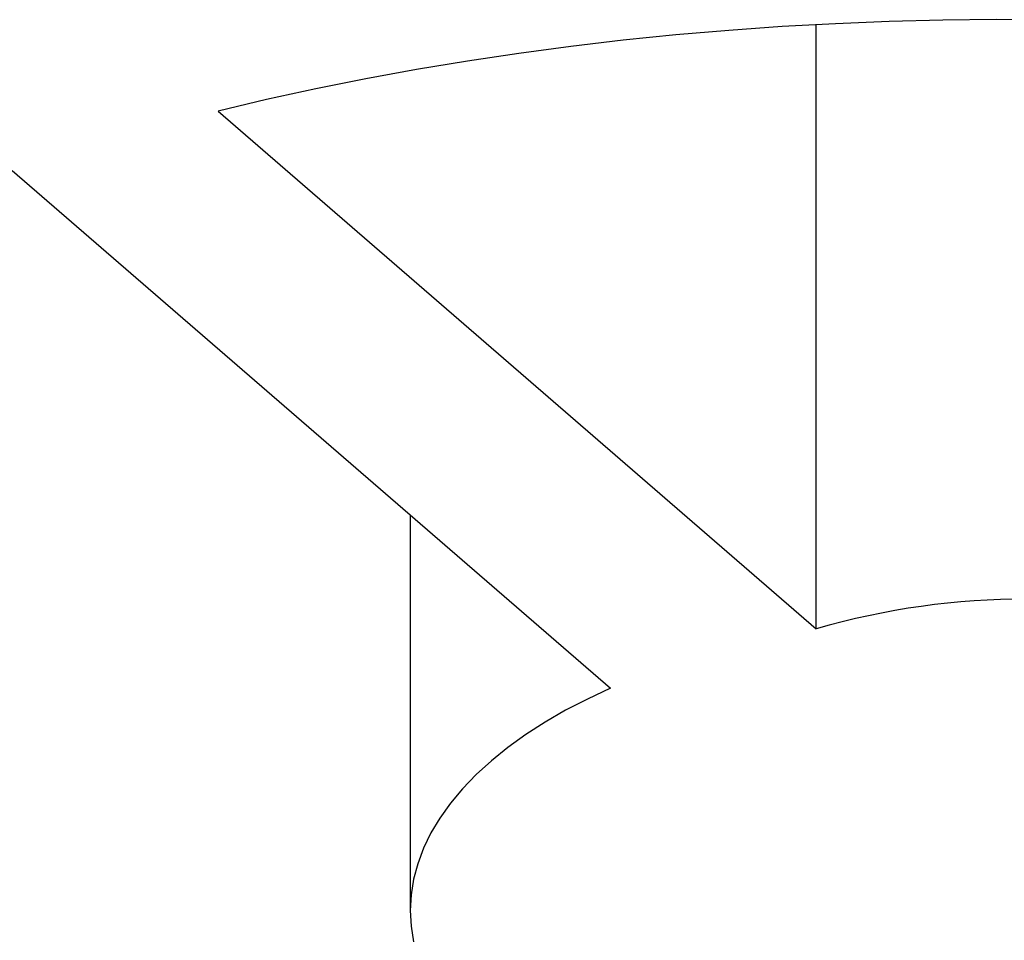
# Model space of a CAD drawing. Header units: millimetres. Extents: x 8 to 559, y 12 to 395.
# Tile 58 of 256: x 295.57 to 296.81, y 365.03 to 366.19. Entities that reach past the tile are written whole.
import ezdxf

# ---------------------------------------------------------------- set-up
doc = ezdxf.new("R2010")
doc.units = ezdxf.units.MM

msp = doc.modelspace()

# ---------------------------------------------------------------- linework, layer by layer
at = {"color": 7, "linetype": 'Continuous', "lineweight": 30}
for p, q in [((296.571, 365.4233), (296.571, 366.1863)), ((295.8159, 366.0772), (296.571, 365.4233)), ((295.5561, 366.0022), (296.3112, 365.3483)), ((296.0585, 365.5671), (296.0585, 365.0676))]:
    msp.add_line(p, q, dxfattribs=at)
at = {"color": 7, "linetype": 'Continuous', "lineweight": 30, "flags": 128}
for points in [[(296.8666, 366.1922), (296.7987, 366.1926), (296.7308, 366.1919), (296.663, 366.1902), (296.5954, 366.1875), (296.5279, 366.1838), (296.4607, 366.1791), (296.3938, 366.1733), (296.3273, 366.1665), (296.2612, 366.1588), (296.1956, 366.15), (296.1306, 366.1403), (296.0662, 366.1296), (296.0025, 366.1179), (295.9395, 366.1053), (295.8772, 366.0917), (295.8159, 366.0772)], [(296.3112, 365.3483), (296.2822, 365.3347), (296.2547, 365.3205), (296.2287, 365.3055), (296.2044, 365.2898), (296.1818, 365.2736), (296.1609, 365.2567), (296.1418, 365.2393), (296.1246, 365.2215), (296.1092, 365.2032), (296.0959, 365.1845), (296.0845, 365.1656), (296.0752, 365.1463), (296.0679, 365.1268), (296.0627, 365.1072), (296.0595, 365.0874), (296.0585, 365.0676), (296.0595, 365.0478), (296.0627, 365.028)]]:
    msp.add_lwpolyline(points, dxfattribs=at)
at = {"color": 7, "linetype": 'Continuous', "lineweight": 30}
msp.add_arc((296.8355, 364.5153), 0.9457, 41.5497, 106.2461, dxfattribs=at)
at = {"color": 252, "linetype": 'Continuous', "lineweight": 0}
for points in [[(273.2245, 365.7505), (273.3974, 365.3093), (273.7428, 364.428), (274.3239, 363.1294), (274.9572, 361.8538), (275.6525, 360.605), (276.3528, 359.4834), (277.0438, 358.4849), (277.7101, 357.6047), (278.4171, 356.7533), (279.1649, 355.9354), (279.9543, 355.1546), (280.7859, 354.4126), (281.6611, 353.7111), (282.5793, 353.0526), (283.5368, 352.4392), (284.5288, 351.8741), (285.5511, 351.3607), (286.5998, 350.9005), (287.672, 350.4931), (288.7655, 350.1378), (289.8781, 349.8339), (291.007, 349.5801), (292.1499, 349.3752), (293.3041, 349.2178), (294.4671, 349.1077), (295.6362, 349.0397), (296.4175, 349.0315), (296.8085, 349.0274)], [(320.3925, 365.7505), (320.2196, 365.3093), (319.8742, 364.428), (319.2931, 363.1294), (318.6597, 361.8538), (317.9644, 360.605), (317.2642, 359.4834), (316.5732, 358.4849), (315.9068, 357.6047), (315.1999, 356.7533), (314.452, 355.9354), (313.6627, 355.1546), (312.831, 354.4126), (311.9559, 353.7111), (311.0377, 353.0526), (310.0802, 352.4392), (309.0881, 351.8741), (308.0659, 351.3607), (307.0171, 350.9005), (305.9449, 350.4931), (304.8514, 350.1378), (303.7389, 349.8339), (302.6099, 349.5801), (301.467, 349.3752), (300.3128, 349.2178), (299.1499, 349.1077), (297.9808, 349.0397), (297.1994, 349.0315), (296.8085, 349.0274)]]:
    msp.add_open_spline(points, degree=3, knots=[0, 0, 0, 0, 0.047791, 0.09545, 0.143033, 0.190622, 0.23832, 0.274701, 0.311119, 0.347485, 0.383724, 0.419845, 0.455934, 0.492093, 0.528396, 0.564785, 0.601163, 0.637442, 0.673608, 0.709711, 0.745802, 0.781919, 0.818089, 0.854328, 0.890642, 0.927032, 0.963489, 1, 1, 1, 1], dxfattribs=at)

doc.saveas('drawing.dxf')
